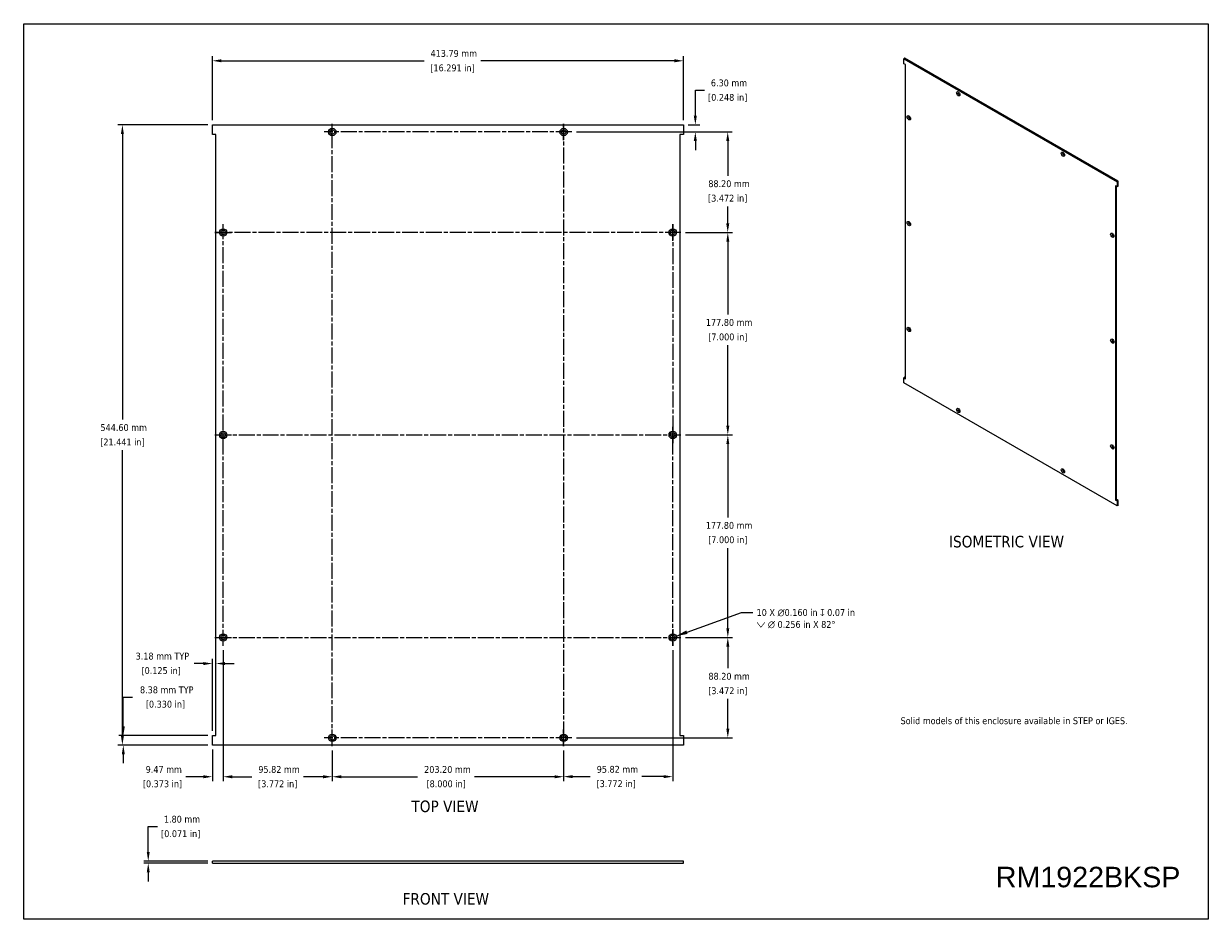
# Model space of a CAD drawing. Header units: millimetres. Extents: x 39 to 1079, y 39 to 825.
import ezdxf

# ---------------------------------------------------------------- set-up
doc = ezdxf.new("R2010")
doc.units = ezdxf.units.MM
doc.header["$LTSCALE"] = 4
doc.linetypes.add('CHAIN', pattern=[0.7087, 0.4724, -0.0591, 0.1181, -0.0591])
for name, color, linetype, lineweight in [('Center Mark (ANSI)', 7, 'Continuous', 9), ('Centerline (ANSI)', 7, 'Continuous', 9), ('Dimension (ANSI)', 7, 'Continuous', 9), ('Sketch Geometry (ANSI)', 7, 'Continuous', 9), ('Symbol (ANSI)', 7, 'Continuous', 9), ('Visible (ANSI)', 7, 'Continuous', 18)]:
    doc.layers.add(name, color=color, linetype=linetype, lineweight=lineweight)
doc.styles.add('Label Text (ANSI)', font='tahoma.ttf')
doc.styles.add('Note Text (ANSI)', font='tahoma.ttf')
doc.dimstyles.new('Default - mm (ANSI)', dxfattribs={"dimscale": 4, "dimtxt": 1.5, "dimasz": 2, "dimexe": 1, "dimexo": 1, "dimgap": 0.8, "dimtad": 0, "dimtih": 1, "dimtoh": 1, "dimrnd": 1e-08, "dimzin": 0, "dimdsep": 46, "dimtxsty": 'Note Text (ANSI)', "dimcen": 0.09, "dimdle": 4, "dimclrd": 256, "dimclre": 256, "dimclrt": 256, "dimadec": 1, "dimazin": 0, "dimtfac": 1, "dimtofl": 0, "dimtmove": 0, "dimatfit": 3, "dimfxl": 1, "dimtolj": 1, "dimtzin": 0, "dimlwd": -1, "dimlwe": -1, "dimarcsym": 0})
doc.dimstyles.new('Default - mm (ANSI)$7', dxfattribs={"dimscale": 4, "dimtxt": 1.5, "dimasz": 2.5, "dimexe": 1, "dimexo": 1, "dimgap": 0.8, "dimtad": 0, "dimtih": 1, "dimtoh": 1, "dimrnd": 1e-08, "dimzin": 0, "dimdsep": 46, "dimtxsty": 'Note Text (ANSI)', "dimcen": 0.09, "dimdle": 4, "dimclrd": 256, "dimclre": 256, "dimclrt": 256, "dimadec": 1, "dimazin": 0, "dimtfac": 1, "dimtofl": 0, "dimtmove": 0, "dimatfit": 3, "dimfxl": 1, "dimtolj": 1, "dimtzin": 0, "dimlwd": -1, "dimlwe": -1, "dimarcsym": 0})

# ---------------------------------------------------------------- blocks, each defined once
blk = doc.blocks.new('Borders Default Border')
at = {"layer": 'Sketch Geometry (ANSI)', "flags": 128}
blk.add_lwpolyline([(9.65, 9.65), (9.65, 206.25), (269.75, 206.25), (269.75, 9.65), (9.65, 9.65)], dxfattribs=at)
blk = doc.blocks.new('*D5')
at = {"layer": 'Defpoints', "color": 0, "transparency": 16777216}
for p in [(204.3, 792.4), (204.3, 736.2), (618.1, 736.2)]:
    blk.add_point(p, dxfattribs=at)
at = {"layer": 'Dimension (ANSI)', "transparency": 16777216}
for p, q in [((204.3, 740.2), (204.3, 796.4)), ((212.3, 792.4), (390.3, 792.4)), ((610.1, 792.4), (440.2, 792.4)), ((618.1, 740.2), (618.1, 796.4))]:
    blk.add_line(p, q, dxfattribs=at)
for points in [[(212.3, 793.8), (212.3, 791.1), (204.3, 792.4)], [(610.1, 793.8), (610.1, 791.1), (618.1, 792.4)]]:
    blk.add_solid(points, dxfattribs=at)
at = {"layer": 'Dimension (ANSI)', "transparency": 16777216, "char_height": 6, "attachment_point": 2, "style": 'Note Text (ANSI)'}
for s, insert in [('\\A1; 413.79 mm', (415.2, 801.9)), ('\\A1;[16.291 in]', (415.2, 789.2))]:
    blk.add_mtext(s, dxfattribs=dict(at, insert=insert))
blk = doc.blocks.new('*D6')
at = {"layer": 'Defpoints', "color": 0, "transparency": 16777216}
for p in [(204.3, 736.2), (125.3, 191.6), (204.3, 191.6)]:
    blk.add_point(p, dxfattribs=at)
at = {"layer": 'Dimension (ANSI)', "transparency": 16777216}
for p, q in [((200.3, 736.2), (121.3, 736.2)), ((125.3, 728.2), (125.3, 477.4)), ((125.3, 199.6), (125.3, 450.5)), ((200.3, 191.6), (121.3, 191.6))]:
    blk.add_line(p, q, dxfattribs=at)
for points in [[(124, 728.2), (126.6, 728.2), (125.3, 736.2)], [(124, 199.6), (126.6, 199.6), (125.3, 191.6)]]:
    blk.add_solid(points, dxfattribs=at)
at = {"layer": 'Dimension (ANSI)', "transparency": 16777216, "char_height": 6, "attachment_point": 2, "style": 'Note Text (ANSI)'}
for s, insert in [('\\A1; 544.60 mm', (125.3, 473.4)), ('\\A1;[21.441 in]', (125.3, 460.7))]:
    blk.add_mtext(s, dxfattribs=dict(at, insert=insert))
blk = doc.blocks.new('*D7')
at = {"layer": 'Defpoints', "color": 0, "transparency": 16777216}
for p in [(520.1, 729.9), (618.1, 736.2), (628.5, 729.9)]:
    blk.add_point(p, dxfattribs=at)
at = {"layer": 'Dimension (ANSI)', "transparency": 16777216}
for p, q in [((628.5, 744.2), (628.5, 766.5)), ((628.5, 766.5), (636.5, 766.5)), ((524.1, 729.9), (632.5, 729.9)), ((622.1, 736.2), (632.5, 736.2)), ((628.5, 721.9), (628.5, 713.9))]:
    blk.add_line(p, q, dxfattribs=at)
for points in [[(627.1, 744.2), (629.8, 744.2), (628.5, 736.2)], [(627.1, 721.9), (629.8, 721.9), (628.5, 729.9)]]:
    blk.add_solid(points, dxfattribs=at)
at = {"layer": 'Dimension (ANSI)', "transparency": 16777216, "char_height": 6, "attachment_point": 2, "style": 'Note Text (ANSI)'}
for s, insert in [('\\A1; 6.30 mm', (656.9, 776)), ('\\A1;[0.248 in]', (656.9, 763.3))]:
    blk.add_mtext(s, dxfattribs=dict(at, insert=insert))
blk = doc.blocks.new('*D8')
at = {"layer": 'Defpoints', "color": 0, "transparency": 16777216}
for p in [(520.1, 729.9), (615.9, 641.7), (656.9, 641.7)]:
    blk.add_point(p, dxfattribs=at)
at = {"layer": 'Dimension (ANSI)', "transparency": 16777216}
for p, q in [((524.1, 729.9), (660.9, 729.9)), ((656.9, 721.9), (656.9, 691.5)), ((656.9, 649.7), (656.9, 664.6)), ((619.9, 641.7), (660.9, 641.7))]:
    blk.add_line(p, q, dxfattribs=at)
for points in [[(655.6, 721.9), (658.3, 721.9), (656.9, 729.9)], [(655.6, 649.7), (658.3, 649.7), (656.9, 641.7)]]:
    blk.add_solid(points, dxfattribs=at)
at = {"layer": 'Dimension (ANSI)', "transparency": 16777216, "char_height": 6, "attachment_point": 2, "style": 'Note Text (ANSI)'}
for s, insert in [('\\A1; 88.20 mm', (656.9, 687.5)), ('\\A1;[3.472 in]', (656.9, 674.8))]:
    blk.add_mtext(s, dxfattribs=dict(at, insert=insert))
blk = doc.blocks.new('*D9')
at = {"layer": 'Defpoints', "color": 0, "transparency": 16777216}
for p in [(615.9, 641.7), (615.9, 463.9), (657, 463.9)]:
    blk.add_point(p, dxfattribs=at)
at = {"layer": 'Dimension (ANSI)', "transparency": 16777216}
for p, q in [((619.9, 641.7), (661, 641.7)), ((657, 633.7), (657, 569.7)), ((657, 471.9), (657, 542.7)), ((619.9, 463.9), (661, 463.9))]:
    blk.add_line(p, q, dxfattribs=at)
for points in [[(655.7, 633.7), (658.3, 633.7), (657, 641.7)], [(655.7, 471.9), (658.3, 471.9), (657, 463.9)]]:
    blk.add_solid(points, dxfattribs=at)
at = {"layer": 'Dimension (ANSI)', "transparency": 16777216, "char_height": 6, "attachment_point": 2, "style": 'Note Text (ANSI)'}
for s, insert in [('\\A1; 177.80 mm', (657, 565.7)), ('\\A1;[7.000 in]', (657, 553))]:
    blk.add_mtext(s, dxfattribs=dict(at, insert=insert))
blk = doc.blocks.new('*D10')
at = {"layer": 'Defpoints', "color": 0, "transparency": 16777216}
for p in [(615.9, 463.9), (615.9, 286.1), (657, 286.1)]:
    blk.add_point(p, dxfattribs=at)
at = {"layer": 'Dimension (ANSI)', "transparency": 16777216}
for p, q in [((619.9, 463.9), (661, 463.9)), ((657, 455.9), (657, 391.5)), ((657, 294.1), (657, 364.6)), ((619.9, 286.1), (661, 286.1))]:
    blk.add_line(p, q, dxfattribs=at)
for points in [[(655.7, 455.9), (658.3, 455.9), (657, 463.9)], [(655.7, 294.1), (658.3, 294.1), (657, 286.1)]]:
    blk.add_solid(points, dxfattribs=at)
at = {"layer": 'Dimension (ANSI)', "transparency": 16777216, "char_height": 6, "attachment_point": 2, "style": 'Note Text (ANSI)'}
for s, insert in [('\\A1; 177.80 mm', (657, 387.5)), ('\\A1;[7.000 in]', (657, 374.9))]:
    blk.add_mtext(s, dxfattribs=dict(at, insert=insert))
blk = doc.blocks.new('*D11')
at = {"layer": 'Defpoints', "color": 0, "transparency": 16777216}
for p in [(615.9, 286.1), (520.1, 197.9), (657, 197.9)]:
    blk.add_point(p, dxfattribs=at)
at = {"layer": 'Dimension (ANSI)', "transparency": 16777216}
for p, q in [((619.9, 286.1), (661, 286.1)), ((657, 278.1), (657, 259)), ((657, 205.9), (657, 232.1)), ((524.1, 197.9), (661, 197.9))]:
    blk.add_line(p, q, dxfattribs=at)
for points in [[(655.7, 278.1), (658.3, 278.1), (657, 286.1)], [(655.7, 205.9), (658.3, 205.9), (657, 197.9)]]:
    blk.add_solid(points, dxfattribs=at)
at = {"layer": 'Dimension (ANSI)', "transparency": 16777216, "char_height": 6, "attachment_point": 2, "style": 'Note Text (ANSI)'}
for s, insert in [('\\A1; 88.20 mm', (657, 255)), ('\\A1;[3.472 in]', (657, 242.3))]:
    blk.add_mtext(s, dxfattribs=dict(at, insert=insert))
blk = doc.blocks.new('*D12')
at = {"layer": 'Defpoints', "color": 0, "transparency": 16777216}
for p in [(213.8, 278.9), (204.3, 191.6), (213.8, 163.8)]:
    blk.add_point(p, dxfattribs=at)
at = {"layer": 'Dimension (ANSI)', "transparency": 16777216}
for p, q in [((213.8, 274.9), (213.8, 159.8)), ((204.3, 187.6), (204.3, 159.8)), ((196.3, 163.8), (180.9, 163.8)), ((221.8, 163.8), (229.8, 163.8))]:
    blk.add_line(p, q, dxfattribs=at)
for points in [[(196.3, 165.1), (196.3, 162.4), (204.3, 163.8)], [(221.8, 165.1), (221.8, 162.4), (213.8, 163.8)]]:
    blk.add_solid(points, dxfattribs=at)
at = {"layer": 'Dimension (ANSI)', "transparency": 16777216, "char_height": 6, "attachment_point": 2, "style": 'Note Text (ANSI)'}
for s, insert in [('\\A1; 9.47 mm', (160.5, 173.2)), ('\\A1;[0.373 in]', (160.5, 160.6))]:
    blk.add_mtext(s, dxfattribs=dict(at, insert=insert))
blk = doc.blocks.new('*D13')
at = {"layer": 'Defpoints', "color": 0, "transparency": 16777216}
for p in [(213.8, 278.9), (309.6, 190.7), (309.6, 163.8)]:
    blk.add_point(p, dxfattribs=at)
at = {"layer": 'Dimension (ANSI)', "transparency": 16777216}
for p, q in [((213.8, 274.9), (213.8, 159.8)), ((309.6, 186.7), (309.6, 159.8)), ((221.8, 163.8), (239, 163.8)), ((301.6, 163.8), (284.4, 163.8))]:
    blk.add_line(p, q, dxfattribs=at)
for points in [[(221.8, 165.1), (221.8, 162.4), (213.8, 163.8)], [(301.6, 165.1), (301.6, 162.4), (309.6, 163.8)]]:
    blk.add_solid(points, dxfattribs=at)
at = {"layer": 'Dimension (ANSI)', "transparency": 16777216, "char_height": 6, "attachment_point": 2, "style": 'Note Text (ANSI)'}
for s, insert in [('\\A1; \\fTahoma|b0|i0;\\H6.0000;95.82 mm', (261.7, 173.2)), ('\\A1;[3.772 in]{\\P\\fTahoma|b0|i0;\\H6.0000;\\P}', (261.7, 160.6))]:
    blk.add_mtext(s, dxfattribs=dict(at, insert=insert))
blk = doc.blocks.new('*D14')
at = {"layer": 'Defpoints', "color": 0, "transparency": 16777216}
for p in [(309.6, 190.7), (512.8, 190.7), (512.8, 163.8)]:
    blk.add_point(p, dxfattribs=at)
at = {"layer": 'Dimension (ANSI)', "transparency": 16777216}
for p, q in [((309.6, 186.7), (309.6, 159.8)), ((512.8, 186.7), (512.8, 159.8)), ((317.6, 163.8), (384.6, 163.8)), ((504.8, 163.8), (434.5, 163.8))]:
    blk.add_line(p, q, dxfattribs=at)
for points in [[(317.6, 165.1), (317.6, 162.4), (309.6, 163.8)], [(504.8, 165.1), (504.8, 162.4), (512.8, 163.8)]]:
    blk.add_solid(points, dxfattribs=at)
at = {"layer": 'Dimension (ANSI)', "transparency": 16777216, "char_height": 6, "attachment_point": 2, "style": 'Note Text (ANSI)'}
for s, insert in [('\\A1; 203.20 mm', (409.6, 173.2)), ('\\A1;[8.000 in]', (409.6, 160.6))]:
    blk.add_mtext(s, dxfattribs=dict(at, insert=insert))
blk = doc.blocks.new('*D15')
at = {"layer": 'Defpoints', "color": 0, "transparency": 16777216}
for p in [(608.6, 278.9), (512.8, 190.7), (608.6, 163.9)]:
    blk.add_point(p, dxfattribs=at)
at = {"layer": 'Dimension (ANSI)', "transparency": 16777216}
for p, q in [((608.6, 274.9), (608.6, 159.9)), ((512.8, 186.7), (512.8, 159.9)), ((520.8, 163.9), (536.2, 163.9)), ((600.6, 163.9), (581.6, 163.9))]:
    blk.add_line(p, q, dxfattribs=at)
for points in [[(520.8, 165.2), (520.8, 162.5), (512.8, 163.9)], [(600.6, 165.2), (600.6, 162.5), (608.6, 163.9)]]:
    blk.add_solid(points, dxfattribs=at)
at = {"layer": 'Dimension (ANSI)', "transparency": 16777216, "char_height": 6, "attachment_point": 2, "style": 'Note Text (ANSI)'}
for s, insert in [('\\A1; 95.82 mm', (558.9, 173.3)), ('\\A1;[3.772 in]', (558.9, 160.7))]:
    blk.add_mtext(s, dxfattribs=dict(at, insert=insert))
blk = doc.blocks.new('*D16')
at = {"layer": 'Defpoints', "color": 0, "transparency": 16777216}
for p in [(126.1, 200), (204.3, 200), (204.3, 191.6)]:
    blk.add_point(p, dxfattribs=at)
at = {"layer": 'Dimension (ANSI)', "transparency": 16777216}
for p, q in [((126.1, 208), (126.1, 233.7)), ((126.1, 233.7), (134.1, 233.7)), ((200.3, 200), (122.1, 200)), ((200.3, 191.6), (122.1, 191.6)), ((126.1, 183.6), (126.1, 175.6))]:
    blk.add_line(p, q, dxfattribs=at)
for points in [[(124.8, 208), (127.4, 208), (126.1, 200)], [(124.8, 183.6), (127.4, 183.6), (126.1, 191.6)]]:
    blk.add_solid(points, dxfattribs=at)
at = {"layer": 'Dimension (ANSI)', "transparency": 16777216, "char_height": 6, "attachment_point": 2, "style": 'Note Text (ANSI)'}
for s, insert in [('\\A1; \\fTahoma|b0|i0;\\H6.0000;8.38 mm TYP', (163.1, 243.1)), ('\\A1;[0.330 in]', (163.1, 230.5))]:
    blk.add_mtext(s, dxfattribs=dict(at, insert=insert))
blk = doc.blocks.new('*D17')
at = {"layer": 'Defpoints', "color": 0, "transparency": 16777216}
for p in [(207.5, 263.2), (207.5, 263.2), (204.3, 200)]:
    blk.add_point(p, dxfattribs=at)
at = {"layer": 'Dimension (ANSI)', "transparency": 16777216}
for p, q in [((196.3, 263.2), (188.3, 263.2)), ((204.3, 204), (204.3, 267.2)), ((215.5, 263.2), (223.5, 263.2))]:
    blk.add_line(p, q, dxfattribs=at)
for points in [[(196.3, 264.5), (196.3, 261.8), (204.3, 263.2)], [(215.5, 264.5), (215.5, 261.8), (207.5, 263.2)]]:
    blk.add_solid(points, dxfattribs=at)
at = {"layer": 'Dimension (ANSI)', "transparency": 16777216, "char_height": 6, "attachment_point": 2, "style": 'Note Text (ANSI)'}
for s, insert in [('\\A1; \\fTahoma|b0|i0;\\H6.0000;3.18 mm TYP', (159.3, 272.7)), ('\\A1;[0.125 in]', (159.3, 260))]:
    blk.add_mtext(s, dxfattribs=dict(at, insert=insert))
blk = doc.blocks.new('*D18')
at = {"layer": 'Defpoints', "color": 0, "transparency": 16777216}
for p in [(148, 87.9), (204.3, 89.7), (204.3, 87.9)]:
    blk.add_point(p, dxfattribs=at)
at = {"layer": 'Dimension (ANSI)', "transparency": 16777216}
for p, q in [((148, 97.7), (148, 120)), ((148, 120), (156, 120)), ((200.3, 89.7), (144, 89.7)), ((200.3, 87.9), (144, 87.9)), ((148, 79.9), (148, 71.9))]:
    blk.add_line(p, q, dxfattribs=at)
for points in [[(146.7, 97.7), (149.3, 97.7), (148, 89.7)], [(146.7, 79.9), (149.3, 79.9), (148, 87.9)]]:
    blk.add_solid(points, dxfattribs=at)
at = {"layer": 'Dimension (ANSI)', "transparency": 16777216, "char_height": 6, "attachment_point": 2, "style": 'Note Text (ANSI)'}
for s, insert in [('\\A1; 1.80 mm', (176.5, 129.5)), ('\\A1;[0.071 in]', (176.5, 116.8))]:
    blk.add_mtext(s, dxfattribs=dict(at, insert=insert))

msp = doc.modelspace()

# ---------------------------------------------------------------- linework, layer by layer
at = {"layer": 'Center Mark (ANSI)', "linetype": 'CHAIN', "ltscale": 2.014013}
for p, q in [((309.608, 722.66), (309.608, 737.163)), ((512.808, 722.66), (512.808, 737.163)), ((608.629, 634.459), (608.629, 648.961)), ((206.535, 641.71), (221.038, 641.71)), ((608.629, 471.161), (608.629, 456.659)), ((206.535, 463.91), (221.038, 463.91)), ((608.629, 293.361), (608.629, 278.859)), ((206.535, 286.11), (221.038, 286.11)), ((309.608, 190.657), (309.608, 205.16)), ((512.808, 190.657), (512.808, 205.16))]:
    msp.add_line(p, q, dxfattribs=at)
at = {"layer": 'Centerline (ANSI)', "linetype": 'CHAIN', "ltscale": 7.40793}
for p, q in [((520.059, 729.912), (302.357, 729.912)), ((309.608, 190.657), (309.608, 737.163)), ((512.808, 737.163), (512.808, 190.657)), ((213.786, 278.859), (213.786, 648.961)), ((608.629, 648.961), (608.629, 456.659)), ((615.881, 641.71), (206.535, 641.71)), ((608.629, 278.859), (608.629, 471.161)), ((206.535, 463.91), (615.881, 463.91)), ((206.535, 286.11), (615.881, 286.11)), ((520.059, 197.909), (302.357, 197.909))]:
    msp.add_line(p, q, dxfattribs=at)
at = {"layer": 'Visible (ANSI)'}
for p, q in [((812.547, 794.716), (811.731, 794.245)), ((811.731, 789.865), (811.731, 794.245)), ((811.731, 794.245), (998.991, 686.13)), ((999.807, 686.601), (812.547, 794.716)), ((813.167, 789.036), (811.731, 789.865)), ((813.167, 513.21), (813.167, 789.036)), ((204.312, 727.829), (204.312, 736.211)), ((204.312, 736.211), (618.104, 736.211)), ((618.104, 736.211), (618.104, 727.829)), ((207.487, 727.829), (204.312, 727.829)), ((207.487, 199.991), (207.487, 727.829)), ((618.104, 727.829), (614.929, 727.829)), ((614.929, 727.829), (614.929, 199.991)), ((998.991, 681.75), (997.554, 682.58)), ((997.554, 682.58), (997.554, 406.754)), ((998.37, 407.225), (998.37, 682.109)), ((999.807, 686.601), (998.991, 686.13)), ((998.991, 686.13), (998.991, 681.75)), ((999.807, 682.221), (998.991, 681.75)), ((999.807, 682.221), (999.807, 686.601)), ((812.547, 514.511), (811.731, 514.04)), ((811.731, 509.659), (811.731, 514.04)), ((811.731, 514.04), (813.167, 513.21)), ((813.167, 514.152), (812.547, 514.511)), ((998.991, 401.545), (811.731, 509.659)), ((998.37, 407.225), (997.554, 406.754)), ((997.554, 406.754), (998.991, 405.925)), ((999.807, 406.396), (998.37, 407.225)), ((999.807, 406.396), (998.991, 405.925)), ((998.991, 405.925), (998.991, 401.545)), ((999.807, 402.016), (999.807, 406.396)), ((999.807, 402.016), (998.991, 401.545)), ((204.312, 191.609), (204.312, 199.991)), ((204.312, 199.991), (207.487, 199.991)), ((614.929, 199.991), (618.104, 199.991)), ((618.104, 199.991), (618.104, 191.609)), ((618.104, 191.609), (204.312, 191.609)), ((618.104, 89.69), (204.312, 89.69)), ((204.312, 87.887), (204.312, 89.69)), ((204.312, 87.887), (618.104, 87.887)), ((618.104, 87.887), (618.104, 89.69))]:
    msp.add_line(p, q, dxfattribs=at)
for centre, radius in [((309.608, 729.912), 3.251), ((309.608, 729.912), 2.032), ((512.808, 729.912), 3.251), ((512.808, 729.912), 2.032), ((213.786, 641.71), 3.251), ((213.786, 641.71), 2.032), ((608.629, 641.71), 3.251), ((608.629, 641.71), 2.032), ((213.786, 463.91), 3.251), ((213.786, 463.91), 2.032), ((608.629, 463.91), 3.251), ((608.629, 463.91), 2.032), ((213.786, 286.11), 3.251), ((213.786, 286.11), 2.032), ((608.629, 286.11), 3.251), ((608.629, 286.11), 2.032), ((309.608, 197.909), 3.251), ((309.608, 197.909), 2.032), ((512.808, 197.909), 3.251), ((512.808, 197.909), 2.032)]:
    msp.add_circle(centre, radius, dxfattribs=at)
for centre in [(859.382, 763.442), (816.018, 742.388), (951.34, 710.35), (816.018, 649.477), (994.704, 639.224), (816.018, 556.566), (994.704, 546.313), (859.382, 485.44), (994.704, 453.402), (951.34, 432.348)]:
    msp.add_ellipse(centre, major_axis=(-1.04, 1.802), ratio=0.57735027, dxfattribs=at)
for centre, start_param, end_param in [((860.017, 763.808), 5.96691699, 9.74104627), ((860.198, 763.913), 0.13995372, 3.00163893), ((816.653, 742.754), 5.96691699, 9.74104627), ((816.834, 742.859), 0.13995372, 3.00163893), ((951.975, 710.717), 5.96691699, 9.74104627), ((952.156, 710.821), 0.13995372, 3.00163893), ((816.653, 649.843), 5.96691699, 9.74104627), ((816.834, 649.948), 0.13995372, 3.00163893), ((995.338, 639.59), 5.96691699, 9.74104627), ((995.52, 639.695), 0.13995372, 3.00163893), ((816.653, 556.933), 5.96691699, 9.74104627), ((816.834, 557.037), 0.13995372, 3.00163893), ((995.338, 546.679), 5.96691699, 9.74104627), ((995.52, 546.784), 0.13995372, 3.00163893), ((860.017, 485.806), 5.96691699, 9.74104627), ((860.198, 485.911), 0.13995372, 3.00163893), ((995.338, 453.768), 5.96691699, 9.74104627), ((995.52, 453.873), 0.13995372, 3.00163893), ((951.975, 432.714), 5.96691699, 9.74104627), ((952.156, 432.819), 0.13995372, 3.00163893)]:
    msp.add_ellipse(centre, major_axis=(-0.65, 1.126), ratio=0.57735027, start_param=start_param, end_param=end_param, dxfattribs=at)

# ---------------------------------------------------------------- block references
at = {"xscale": 4, "yscale": 4, "zscale": 4}
msp.add_blockref('Borders Default Border', (0, 0), dxfattribs=at)

# ---------------------------------------------------------------- texts
at = {"layer": 'Symbol (ANSI)', "char_height": 10.16, "attachment_point": 7, "style": 'Label Text (ANSI)'}
for s, insert in [('ISOMETRIC VIEW', (851.26, 364.956)), ('TOP VIEW', (379.147, 132.532)), ('FRONT VIEW', (371.382, 51.298))]:
    msp.add_mtext(s, dxfattribs=dict(at, insert=insert))
at = {"layer": 'Symbol (ANSI)', "insert": (682.283, 310.99), "char_height": 6, "width": 93.38865, "attachment_point": 1, "line_spacing_factor": 1.05, "style": 'Note Text (ANSI)'}
msp.add_mtext('{10 X \\fAIGDT|b0|i0;\\H6.0000;n\\fTahoma|b0|i0;\\H6.0000;0.160 in \\fAIGDT|b0|i0;\\H6.0000;x\\fTahoma|b0|i0;\\H6.0000; 0.07 in\\P\\fAIGDT|b0|i0;\\H6.0000;w\\fTahoma|b0|i0;\\H6.0000; \\fAIGDT|b0|i0;\\H6.0000;n\\fTahoma|b0|i0;\\H6.0000; 0.256 in X 82°}', dxfattribs=at)
at = {"layer": 'Symbol (ANSI)', "color": 5, "true_color": 0x0000ff, "insert": (808.737, 225.83), "char_height": 6, "width": 248.71191, "attachment_point": 1, "line_spacing_factor": 0.987884, "style": 'Note Text (ANSI)'}
msp.add_mtext('\\PSolid models of this enclosure available in STEP or IGES.', dxfattribs=at)
at = {"layer": 'Symbol (ANSI)', "insert": (973.426, 84.726), "char_height": 18, "width": 201.06761, "attachment_point": 2, "style": 'Note Text (ANSI)'}
msp.add_mtext('{\\fArial|b0|i0;\\H18.0000;RM1922BKSP}', dxfattribs=at)

# ---------------------------------------------------------------- dimensions: what is measured, and where the dimension line sits
at = {"layer": 'Dimension (ANSI)'}
for base, p1, p2, angle, text, override, picture, middle in [((204.312, 792.445), (618.104, 736.211), (204.312, 736.211), 180, ' <> mm\\X[16.291 in]', {"dimgap": 0.8, "dimtih": 0, "dimtoh": 0, "dimdec": 2, "dimpost": '', "dimtol": 0, "dimlim": 0, "dimtp": 0, "dimtm": 0, "dimtdec": 2, "dimatfit": 1, "dimtvp": -0.25}, '*D5', (415.243, 792.445)), ((628.464, 729.912), (618.104, 736.211), (520.059, 729.912), 270, ' <> mm\\X[0.248 in]', {"dimgap": 0.8, "dimdec": 2, "dimpost": '', "dimtol": 0, "dimlim": 0, "dimtp": 0, "dimtm": 0, "dimtdec": 2, "dimatfit": 1, "dimtvp": -0.25}, '*D7', (656.947, 766.53)), ((125.298, 191.609), (204.312, 736.211), (204.312, 191.609), 270, ' <> mm\\X[21.441 in]', {"dimgap": 0.8, "dimdec": 2, "dimpost": '', "dimtol": 0, "dimlim": 0, "dimtp": 0, "dimtm": 0, "dimtdec": 2, "dimatfit": 1, "dimtvp": -0.25}, '*D6', (125.298, 463.91)), ((656.947, 641.71), (520.059, 729.912), (615.881, 641.71), 90, ' <> mm\\X[3.472 in]', {"dimgap": 0.8, "dimdec": 2, "dimpost": '', "dimtol": 0, "dimlim": 0, "dimtp": 0, "dimtm": 0, "dimtdec": 2, "dimatfit": 1, "dimtvp": -0.25}, '*D8', (656.947, 678.043)), ((657.016, 463.91), (615.881, 641.71), (615.881, 463.91), 90, ' <> mm\\X[7.000 in]', {"dimgap": 0.8, "dimdec": 2, "dimpost": '', "dimtol": 0, "dimlim": 0, "dimtp": 0, "dimtm": 0, "dimtdec": 2, "dimatfit": 1, "dimtvp": -0.25}, '*D9', (657.016, 556.205)), ((657.016, 286.11), (615.881, 463.91), (615.881, 286.11), 90, ' <> mm\\X[7.000 in]', {"dimgap": 0.8, "dimdec": 2, "dimpost": '', "dimtol": 0, "dimlim": 0, "dimtp": 0, "dimtm": 0, "dimtdec": 2, "dimatfit": 1, "dimtvp": -0.25}, '*D10', (657.016, 378.073)), ((657.016, 197.909), (615.881, 286.11), (520.059, 197.909), 90, ' <> mm\\X[3.472 in]', {"dimgap": 0.8, "dimdec": 2, "dimpost": '', "dimtol": 0, "dimlim": 0, "dimtp": 0, "dimtm": 0, "dimtdec": 2, "dimatfit": 1, "dimtvp": -0.25}, '*D11', (657.016, 245.544)), ((213.786, 163.764), (204.312, 191.609), (213.786, 278.859), 180, ' <> mm\\X[0.373 in]', {"dimgap": 0.8, "dimtih": 0, "dimtoh": 0, "dimdec": 2, "dimpost": '', "dimtol": 0, "dimlim": 0, "dimtp": 0, "dimtm": 0, "dimtdec": 2, "dimatfit": 1, "dimtvp": -0.25}, '*D12', (160.461, 163.764)), ((608.629, 163.86), (512.808, 190.657), (608.629, 278.859), 180, ' <> mm\\X[3.772 in]', {"dimgap": 0.8, "dimtih": 0, "dimtoh": 0, "dimdec": 2, "dimpost": '', "dimtol": 0, "dimlim": 0, "dimtp": 0, "dimtm": 0, "dimtdec": 2, "dimatfit": 1, "dimtvp": -0.25}, '*D15', (558.883, 163.86)), ((126.086, 199.991), (204.312, 191.609), (204.312, 199.991), 90, ' \\fTahoma|b0|i0;\\H6.0000;<> mm TYP\\X[0.330 in]', {"dimgap": 0.8, "dimdec": 2, "dimpost": '', "dimtol": 0, "dimlim": 0, "dimtp": 0, "dimtm": 0, "dimtdec": 2, "dimatfit": 1, "dimtvp": -0.25}, '*D16', (163.077, 233.659)), ((512.808, 163.764), (309.608, 190.657), (512.808, 190.657), 180, ' <> mm\\X[8.000 in]', {"dimgap": 0.8, "dimtih": 0, "dimtoh": 0, "dimdec": 2, "dimpost": '', "dimtol": 0, "dimlim": 0, "dimtp": 0, "dimtm": 0, "dimtdec": 2, "dimatfit": 1, "dimtvp": -0.25}, '*D14', (409.584, 163.764)), ((148.006, 87.887), (204.312, 89.69), (204.312, 87.887), 90, ' <> mm\\X[0.071 in]', {"dimgap": 0.8, "dimdec": 2, "dimpost": '', "dimtol": 0, "dimlim": 0, "dimtp": 0, "dimtm": 0, "dimtdec": 2, "dimatfit": 1, "dimtvp": -0.25}, '*D18', (176.489, 120.031))]:
    dim = msp.add_linear_dim(base=base, p1=p1, p2=p2, angle=angle, text=text, dimstyle='Default - mm (ANSI)', override=override, dxfattribs=at)
    dim.commit()
    dim.dimension.update_dxf_attribs({"geometry": picture, "text_midpoint": middle, "dimtype": 160})
for base, p1, p2, text, override, picture, middle in [((207.487189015, 263.183005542), (204.312189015, 199.991319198), (207.487189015, 263.183005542), ' \\fTahoma|b0|i0;\\H6.0000;<> mm TYP\\X[0.125 in]', {"dimgap": 0.8, "dimtih": 0, "dimtoh": 0, "dimdec": 2, "dimpost": '', "dimse2": 1, "dimtol": 0, "dimlim": 0, "dimtp": 0, "dimtm": 0, "dimtdec": 2, "dimatfit": 1, "dimtvp": -0.25}, '*D17', (159.321054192, 263.183005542)), ((309.608, 163.764), (213.786, 278.859), (309.608, 190.657), ' \\fTahoma|b0|i0;\\H6.0000;<> mm\\X[3.772 in]{\\P\\fTahoma|b0|i0;\\H6.0000;\\P}', {"dimgap": 0.8, "dimtih": 0, "dimtoh": 0, "dimdec": 2, "dimpost": '', "dimtol": 0, "dimlim": 0, "dimtp": 0, "dimtm": 0, "dimtdec": 2, "dimatfit": 1, "dimtvp": -0.375}, '*D13', (261.697, 163.764))]:
    dim = msp.add_linear_dim(base=base, p1=p1, p2=p2, text=text, dimstyle='Default - mm (ANSI)', override=override, dxfattribs=at)
    dim.commit()
    dim.dimension.update_dxf_attribs({"geometry": picture, "text_midpoint": middle, "dimtype": 160})

# ---------------------------------------------------------------- leaders
at = {"layer": 'Symbol (ANSI)', "annotation_type": 0, "has_hookline": 1, "hookline_direction": 0, "text_width": 91.46}
msp.add_leader([(611.652, 287.308), (669.083, 307.99), (679.083, 307.99)], dimstyle='Default - mm (ANSI)$7', override={"dimtad": 0}, dxfattribs=at)

doc.saveas('drawing.dxf')
